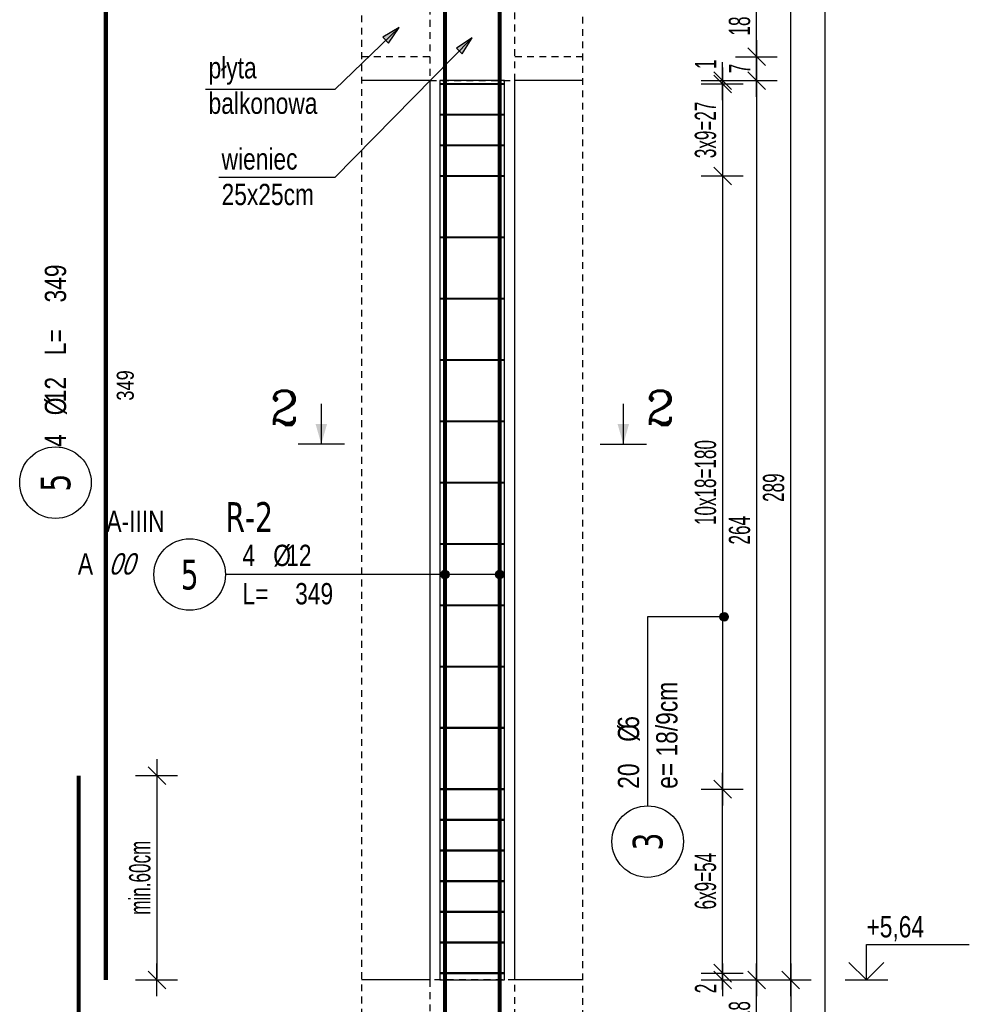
# Model space of a CAD drawing. Header units: millimetres. Extents: x 11988 to 14650, y -1596 to 604.
# Tile 14 of 38: x 12327 to 12606, y -246 to 43. Entities that reach past the tile are written whole.
import ezdxf
from ezdxf.enums import TextEntityAlignment as Align

# ---------------------------------------------------------------- set-up
doc = ezdxf.new("R2010")
doc.units = ezdxf.units.MM
doc.header["$LTSCALE"] = 10
doc.linetypes.add('MP', pattern=[0.36, 0.2, -0.16])
for name, color, linetype in [('BA_txg', 3, 'Continuous'), ('BA_wic', 1, 'Continuous'), ('BA_wis', 2, 'Continuous'), ('BA_wym', 1, 'Continuous'), ('BZ_kot', 7, 'Continuous'), ('BZ_odn', 1, 'Continuous'), ('BZ_opi1', 7, 'Continuous'), ('BZ_opi2', 4, 'Continuous'), ('BZ_opi3', 30, 'Continuous'), ('BZ_opi4', 53, 'Continuous'), ('BZ_P_roz', 11, 'Continuous'), ('BZ_P_wid', 3, 'Continuous'), ('BZ_P_wyc', 134, 'Continuous'), ('BZ_txs', 2, 'Continuous'), ('BZ_wym', 1, 'Continuous')]:
    doc.layers.add(name, color=color, linetype=linetype)
doc.layers.add('BZ_obroz', color=137, linetype='Continuous', plot=False)
doc.layers.add('BZ_pom', color=6, linetype='Continuous', plot=False)
doc.styles.add('BIKTBG', font='tahoma.ttf', dxfattribs={"width": 0.85})
doc.styles.add('BIKTC', font='bikromsw.shx', dxfattribs={"width": 0.85})
doc.styles.add('BIKTS', font='bikromsw.shx', dxfattribs={"width": 0.8})
doc.styles.add('BIKWYM', font='bikromsw.shx', dxfattribs={"width": 0.6})
doc.styles.add('ROMANC', font='ROMANC.SHX')
doc.dimstyles.new('BA_KR_25_cm', dxfattribs={"dimscale": 0.25, "dimtxt": 25, "dimasz": 1.666667, "dimexe": 24, "dimexo": 0, "dimgap": 0, "dimtad": 0, "dimdec": 1, "dimrnd": 0.5, "dimzin": 9, "dimdsep": 46, "dimtxsty": 'BIKWYM', "dimblk": 'WYM-KR', "dimcen": 0, "dimdle": 20, "dimclrd": 256, "dimclre": 256, "dimclrt": 2, "dimadec": 0, "dimazin": 0, "dimtfac": 0.033333, "dimtdec": 1, "dimtmove": 0, "dimatfit": 3, "dimldrblk": 'WYM-KR', "dimfxl": 25, "dimfxlon": 1, "dimtvp": 0.8, "dimtolj": 1, "dimarcsym": 0})
doc.dimstyles.new('BZ_KP_25_cm', dxfattribs={"dimscale": 0.25, "dimtxt": 25, "dimasz": 1.666667, "dimexe": 24, "dimexo": 0, "dimgap": 0, "dimtad": 0, "dimdec": 1, "dimrnd": 0.5, "dimzin": 9, "dimdsep": 46, "dimtxsty": 'BIKWYM', "dimblk": 'WYM-KR', "dimblk1": 'WYM-KP', "dimblk2": 'WYM-KP', "dimsah": 1, "dimcen": 0, "dimdle": 20, "dimclrd": 256, "dimclre": 256, "dimclrt": 7, "dimadec": 0, "dimazin": 0, "dimtfac": 0.033333, "dimtdec": 1, "dimtmove": 0, "dimatfit": 3, "dimldrblk": 'WYM-KP', "dimfxl": 1, "dimtvp": 0.8, "dimtolj": 1, "dimarcsym": 0})
doc.dimstyles.new('BZ_ST_25_cm', dxfattribs={"dimscale": 0.25, "dimtxt": 25, "dimasz": 1.666667, "dimexe": 24, "dimexo": 0, "dimgap": 0, "dimtad": 0, "dimdec": 1, "dimrnd": 0.5, "dimdsep": 46, "dimtxsty": 'BIKWYM', "dimblk": 'WYM-ST', "dimcen": 0, "dimdle": 20, "dimclrd": 256, "dimclre": 256, "dimclrt": 7, "dimadec": 0, "dimazin": 0, "dimtfac": 0.033333, "dimtdec": 1, "dimtix": 1, "dimtmove": 2, "dimatfit": 3, "dimldrblk": 'WYM-ST', "dimfxl": 1, "dimtvp": 0.8, "dimtolj": 1, "dimtzin": 0, "dimarcsym": 0})

# ---------------------------------------------------------------- blocks, each defined once
blk = doc.blocks.new('ST2')
blk.add_line((13.77, 0), (0, 0))
blk.add_solid([(6.84, -1.95), (6.84, 1.95), (0, 0)])
blk = doc.blocks.new('eprzh')
blk.add_line((-47.9, 0), (47.9, 0))
at = {"xscale": 6, "yscale": 6, "zscale": 6, "rotation": 90}
blk.add_blockref('ST2', (0, 0), dxfattribs=at)
at = {"style": 'ROMANC'}
blk.add_attdef('PRZ', text='', height=70, dxfattribs=at).set_placement((76, 39.4), align=Align.CENTER)
blk = doc.blocks.new('WYM-KR')
at = {"linetype": 'ByBlock'}
blk.add_line((11.52, 0), (-11.52, 0), dxfattribs=at)
at = {"color": 7, "linetype": 'ByBlock'}
blk.add_line((6.24, 6.24), (-6.24, -6.24), dxfattribs=at)
blk = doc.blocks.new('*D88')
at = {"layer": 'BA_wym', "lineweight": -2}
for p, q in [((12361.51, -179.34), (12373.76, -179.34)), ((12367.76, -179.76), (12367.76, -238.92)), ((12361.51, -239.34), (12373.76, -239.34))]:
    blk.add_line(p, q, dxfattribs=at)
at = {"layer": 'Defpoints', "color": 0}
for p in [(12344.76, -179.34), (12352.76, -239.34), (12367.76, -239.34)]:
    blk.add_point(p, dxfattribs=at)
at = {"layer": 'BA_wym', "lineweight": -2, "xscale": 0.4166666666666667, "yscale": 0.4166666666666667, "zscale": 0.4166666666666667}
for p, rotation in [((12367.76, -179.34), 90), ((12367.76, -239.34), 270)]:
    blk.add_blockref('WYM-KR', p, dxfattribs=dict(at, rotation=rotation))
at = {"layer": 'BA_wym', "color": 2, "insert": (12362.76, -209.34), "char_height": 6.25, "attachment_point": 5, "rotation": 90, "style": 'BIKWYM'}
blk.add_mtext('\\A1;min.60cm', dxfattribs=at)
blk = doc.blocks.new('WYM-KP')
blk.add_hatch(color=256).paths.add_polyline_path([(3, 0, 1), (-3, 0, 1)])
blk.add_circle((0, 0), 3)
blk = doc.blocks.new('bik_BlkOpPret', base_point=(608.5, -87.83))
at = {"layer": 'BZ_opi1', "style": 'BIKTS', "width": 0.8}
for tag, p in [('SZTUK', (567.31, -85.33)), ('PRZEDR_FI', (581.12, -85.33)), ('PRZEKROJ', (584.93, -85.33)), ('PRZEDR_L', (567.31, -96.58)), ('DLUGOSC', (582.78, -96.58)), ('UWAGA', (567.31, -105.33))]:
    blk.add_attdef(tag, p, '', height=6.25, dxfattribs=at)
at = {"layer": 'BZ_opi2', "style": 'BIKTBG', "width": 0.8}
blk.add_attdef('NUMER', text='', height=8.75, dxfattribs=at).set_placement((551.81, -87.83), align=Align.MIDDLE_CENTER)
at = {"layer": 'BZ_pom', "width": 0.8}
for tag, p, height, style in [('POZYCJA', (562.31, -75.33), 8.75, 'BIKTBG'), ('GATUNEK', (526.97, -75.33), 6.25, 'BIKTS'), ('METODA_L', (520.17, -87.83), 6.25, 'BIKTS'), ('EURO_KOD', (529.45, -87.83), 6.25, 'BIKTS')]:
    blk.add_attdef(tag, p, '', height=height, dxfattribs=dict(at, style=style))
at = {"layer": 'BZ_wym', "width": 0.8}
for tag, p, height, style, flags in [('PRZEDR_NR', (567.31, -114.71), 8.75, 'BIKTBG', 1), ('PRZEDR_SZT', (567.31, -124.08), 6.25, 'BIKTS', 1), ('TYP_PRETA', (567.31, -133.46), 6.25, 'BIKTS', 3), ('EURO_KOD_SEGMENTY', (580.88, -142.83), 6.25, 'BIKTS', 3), ('HAK_1', (567.31, -152.21), 6.25, 'BIKTS', 3), ('HAK_2', (567.31, -161.58), 6.25, 'BIKTS', 3), ('ID', (567.31, -170.96), 6.25, 'BIKTS', 3), ('ID_C', (567.31, -180.33), 6.25, 'BIKTS', 3), ('b_atr_0', (567.31, -189.71), 6.25, 'BIKTS', 3)]:
    blk.add_attdef(tag, p, '', height=height, dxfattribs=dict(at, style=style, flags=flags))
blk = doc.blocks.new('bik_BlkOpPretW', base_point=(917.65, 307.46))
at = {"layer": 'BZ_opi2', "style": 'BIKTBG', "width": 0.8}
blk.add_attdef('NUMER', text='', height=8.75, dxfattribs=at).set_placement((933.15, 307.46), align=Align.MIDDLE_CENTER)
at = {"layer": 'BZ_opi4', "style": 'BIKTS', "width": 0.8}
for tag, p in [('SZTUK', (943.38, 304.33)), ('PRZEDR_FI', (952.43, 304.33)), ('PRZEKROJ', (956.24, 304.33)), ('PRZEDR_L', (970.04, 304.33)), ('DLUGOSC', (985.52, 304.33))]:
    blk.add_attdef(tag, p, '', height=6.25, dxfattribs=at)
at = {"layer": 'BZ_pom', "width": 0.8}
for tag, p, height, style, flags in [('POZYCJA', (943.38, 294.96), 8.75, 'BIKTBG', 3), ('GATUNEK', (943.38, 285.58), 6.25, 'BIKTS', 1), ('METODA_L', (943.38, 266.83), 6.25, 'BIKTS', 3)]:
    blk.add_attdef(tag, p, '', height=height, dxfattribs=dict(at, style=style, flags=flags))
at = {"layer": 'BZ_wym', "width": 0.8}
for tag, p, height, style, flags in [('UWAGA', (943.38, 276.21), 6.25, 'BIKTS', 1), ('TYP_PRETA', (943.38, 257.46), 6.25, 'BIKTS', 3), ('PRZEDR_NR', (943.38, 248.08), 8.75, 'BIKTBG', 1), ('PRZEDR_SZT', (943.38, 238.71), 6.25, 'BIKTS', 1), ('EURO_KOD', (943.38, 229.33), 6.25, 'BIKTS', 3), ('EURO_KOD_SEGMENTY', (956.95, 229.33), 6.25, 'BIKTS', 3), ('HAK_1', (943.38, 219.96), 6.25, 'BIKTS', 3), ('HAK_2', (943.38, 210.58), 6.25, 'BIKTS', 3), ('ID', (943.38, 201.21), 6.25, 'BIKTS', 3), ('ID_C', (943.38, 191.83), 6.25, 'BIKTS', 3), ('b_atr_0', (943.38, 182.46), 6.25, 'BIKTS', 3)]:
    blk.add_attdef(tag, p, '', height=height, dxfattribs=dict(at, style=style, flags=flags))
blk = doc.blocks.new('*D104')
at = {"layer": 'BA_wym', "lineweight": -2}
for p, q in [((12533.88, -236.92), (12533.88, -236.51)), ((12527.63, -237.34), (12539.88, -237.34)), ((12527.63, -239.34), (12539.88, -239.34)), ((12533.88, -237.34), (12533.88, -239.34)), ((12533.88, -239.76), (12533.88, -243.51))]:
    blk.add_line(p, q, dxfattribs=at)
at = {"layer": 'Defpoints', "color": 0}
for p in [(12469.88, -237.34), (12492.88, -239.34), (12533.88, -239.34)]:
    blk.add_point(p, dxfattribs=at)
at = {"layer": 'BA_wym', "lineweight": -2, "xscale": 0.4166666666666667, "yscale": 0.4166666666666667, "zscale": 0.4166666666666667}
for p, rotation in [((12533.88, -237.34), 270), ((12533.88, -239.34), 90)]:
    blk.add_blockref('WYM-KR', p, dxfattribs=dict(at, rotation=rotation))
at = {"layer": 'BA_wym', "color": 2, "insert": (12528.88, -241.84), "char_height": 6.25, "attachment_point": 5, "rotation": 90, "style": 'BIKWYM'}
blk.add_mtext('\\A1;2', dxfattribs=at)
blk = doc.blocks.new('*D105')
at = {"layer": 'BA_wym', "lineweight": -2}
for p, q in [((12527.63, -183.34), (12539.88, -183.34)), ((12533.88, -236.92), (12533.88, -183.76)), ((12527.63, -237.34), (12539.88, -237.34))]:
    blk.add_line(p, q, dxfattribs=at)
at = {"layer": 'Defpoints', "color": 0}
for p in [(12469.88, -183.34), (12533.88, -183.34), (12469.88, -237.34)]:
    blk.add_point(p, dxfattribs=at)
at = {"layer": 'BA_wym', "lineweight": -2, "xscale": 0.4166666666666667, "yscale": 0.4166666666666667, "zscale": 0.4166666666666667}
for p, rotation in [((12533.88, -183.34), 90), ((12533.88, -237.34), 270)]:
    blk.add_blockref('WYM-KR', p, dxfattribs=dict(at, rotation=rotation))
at = {"layer": 'BA_wym', "color": 2, "insert": (12528.88, -210.34), "char_height": 6.25, "attachment_point": 5, "rotation": 90, "style": 'BIKWYM'}
blk.add_mtext('\\A1;6x9=54', dxfattribs=at)
blk = doc.blocks.new('*D106')
at = {"layer": 'BA_wym', "lineweight": -2}
for p, q in [((12527.63, -3.34), (12539.88, -3.34)), ((12533.88, -3.76), (12533.88, -182.92)), ((12527.63, -183.34), (12539.88, -183.34))]:
    blk.add_line(p, q, dxfattribs=at)
at = {"layer": 'Defpoints', "color": 0}
for p in [(12469.88, -3.34), (12469.88, -183.34), (12533.88, -183.34)]:
    blk.add_point(p, dxfattribs=at)
at = {"layer": 'BA_wym', "lineweight": -2, "xscale": 0.4166666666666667, "yscale": 0.4166666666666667, "zscale": 0.4166666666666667}
for p, rotation in [((12533.88, -3.34), 90), ((12533.88, -183.34), 270)]:
    blk.add_blockref('WYM-KR', p, dxfattribs=dict(at, rotation=rotation))
at = {"layer": 'BA_wym', "color": 2, "insert": (12528.88, -93.34), "char_height": 6.25, "attachment_point": 5, "rotation": 90, "style": 'BIKWYM'}
blk.add_mtext('\\A1;10x18=180', dxfattribs=at)
blk = doc.blocks.new('*D107')
at = {"layer": 'BA_wym', "lineweight": -2}
for p, q in [((12527.63, 23.66), (12539.88, 23.66)), ((12533.88, 24.08), (12533.88, 24.49)), ((12533.88, 23.66), (12533.88, -3.34)), ((12527.63, -3.34), (12539.88, -3.34)), ((12533.88, -3.76), (12533.88, -4.17))]:
    blk.add_line(p, q, dxfattribs=at)
at = {"layer": 'Defpoints', "color": 0}
for p in [(12469.88, 23.66), (12469.88, -3.34), (12533.88, -3.34)]:
    blk.add_point(p, dxfattribs=at)
at = {"layer": 'BA_wym', "lineweight": -2, "xscale": 0.4166666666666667, "yscale": 0.4166666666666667, "zscale": 0.4166666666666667}
for p, rotation in [((12533.88, 23.66), 270), ((12533.88, -3.34), 90)]:
    blk.add_blockref('WYM-KR', p, dxfattribs=dict(at, rotation=rotation))
at = {"layer": 'BA_wym', "color": 2, "insert": (12528.88, 10.16), "char_height": 6.25, "attachment_point": 5, "rotation": 90, "style": 'BIKWYM'}
blk.add_mtext('\\A1;3x9=27', dxfattribs=at)
blk = doc.blocks.new('*D108')
at = {"layer": 'BA_wym', "lineweight": -2}
for p, q in [((12533.88, 25.08), (12533.88, 30.05)), ((12527.63, 24.66), (12539.88, 24.66)), ((12527.63, 23.66), (12539.88, 23.66)), ((12533.88, 23.66), (12533.88, 24.66)), ((12533.88, 23.24), (12533.88, 22.83))]:
    blk.add_line(p, q, dxfattribs=at)
at = {"layer": 'Defpoints', "color": 0}
for p in [(12469.88, 23.66), (12492.88, 24.66), (12533.88, 24.66)]:
    blk.add_point(p, dxfattribs=at)
at = {"layer": 'BA_wym', "lineweight": -2, "xscale": 0.4166666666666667, "yscale": 0.4166666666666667, "zscale": 0.4166666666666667}
for p, rotation in [((12533.88, 24.66), 270), ((12533.88, 23.66), 90)]:
    blk.add_blockref('WYM-KR', p, dxfattribs=dict(at, rotation=rotation))
at = {"layer": 'BA_wym', "color": 2, "insert": (12528.88, 29.46), "char_height": 6.25, "attachment_point": 5, "rotation": 90, "style": 'BIKWYM'}
blk.add_mtext('\\A1;1', dxfattribs=at)
blk = doc.blocks.new('bik_BlkOpPretU', base_point=(1570.94, 615.52))
at = {"layer": 'BZ_opi2', "style": 'BIKTBG', "width": 0.8}
blk.add_attdef('NUMER', text='', height=8.75, dxfattribs=at).set_placement((1514.25, 615.52), align=Align.MIDDLE_CENTER)
at = {"layer": 'BZ_opi4', "style": 'BIKTS', "width": 0.8}
for tag, p in [('SZTUK', (1529.75, 618.02)), ('PRZEDR_FI', (1538.8, 618.02)), ('PRZEKROJ', (1542.61, 618.02)), ('PRZEDR_L', (1529.75, 606.77)), ('DLUGOSC', (1545.23, 606.77)), ('UWAGA', (1529.75, 598.02))]:
    blk.add_attdef(tag, p, '', height=6.25, dxfattribs=at)
at = {"layer": 'BZ_pom', "width": 0.8}
for tag, p, height, style in [('POZYCJA', (1524.75, 628.02), 8.75, 'BIKTBG'), ('GATUNEK', (1483.8, 628.02), 6.25, 'BIKTS'), ('METODA_L', (1489.99, 615.52), 6.25, 'BIKTS')]:
    blk.add_attdef(tag, p, '', height=height, dxfattribs=dict(at, style=style))
at = {"layer": 'BZ_wym', "width": 0.8}
for tag, p, height, style, flags in [('PRZEDR_NR', (1529.75, 588.65), 8.75, 'BIKTBG', 1), ('PRZEDR_SZT', (1529.75, 579.27), 6.25, 'BIKTS', 1), ('TYP_PRETA', (1529.75, 569.9), 6.25, 'BIKTS', 3), ('EURO_KOD', (1529.75, 560.52), 6.25, 'BIKTS', 3), ('EURO_KOD_SEGMENTY', (1544.75, 560.52), 6.25, 'BIKTS', 3), ('HAK_1', (1529.75, 551.15), 6.25, 'BIKTS', 3), ('HAK_2', (1529.75, 541.77), 6.25, 'BIKTS', 3), ('ID', (1529.75, 532.4), 6.25, 'BIKTS', 3), ('ID_C', (1529.75, 523.02), 6.25, 'BIKTS', 3), ('b_atr_0', (1529.75, 513.65), 6.25, 'BIKTS', 3)]:
    blk.add_attdef(tag, p, '', height=height, dxfattribs=dict(at, style=style, flags=flags))
blk = doc.blocks.new('*D122')
at = {"layer": 'BA_wym', "lineweight": -2}
for p, q in [((12537.63, -239.34), (12549.88, -239.34)), ((12543.88, -256.92), (12543.88, -239.76)), ((12537.63, -257.34), (12549.88, -257.34))]:
    blk.add_line(p, q, dxfattribs=at)
at = {"layer": 'Defpoints', "color": 0}
for p in [(12492.88, -239.34), (12543.88, -239.34), (12492.88, -257.34)]:
    blk.add_point(p, dxfattribs=at)
at = {"layer": 'BA_wym', "lineweight": -2, "xscale": 0.4166666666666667, "yscale": 0.4166666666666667, "zscale": 0.4166666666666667}
for p, rotation in [((12543.88, -239.34), 90), ((12543.88, -257.34), 270)]:
    blk.add_blockref('WYM-KR', p, dxfattribs=dict(at, rotation=rotation))
at = {"layer": 'BA_wym', "color": 2, "insert": (12538.88, -248.34), "char_height": 6.25, "attachment_point": 5, "rotation": 90, "style": 'BIKWYM'}
blk.add_mtext('\\A1;18', dxfattribs=at)
blk = doc.blocks.new('*D123')
at = {"layer": 'BA_wym', "lineweight": -2}
for p, q in [((12537.63, 24.66), (12549.88, 24.66)), ((12543.88, 24.24), (12543.88, -238.92)), ((12537.63, -239.34), (12549.88, -239.34))]:
    blk.add_line(p, q, dxfattribs=at)
at = {"layer": 'Defpoints', "color": 0}
for p in [(12492.88, 24.66), (12492.88, -239.34), (12543.88, -239.34)]:
    blk.add_point(p, dxfattribs=at)
at = {"layer": 'BA_wym', "lineweight": -2, "xscale": 0.4166666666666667, "yscale": 0.4166666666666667, "zscale": 0.4166666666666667}
for p, rotation in [((12543.88, 24.66), 90), ((12543.88, -239.34), 270)]:
    blk.add_blockref('WYM-KR', p, dxfattribs=dict(at, rotation=rotation))
at = {"layer": 'BA_wym', "color": 2, "insert": (12538.88, -107.34), "char_height": 6.25, "attachment_point": 5, "rotation": 90, "style": 'BIKWYM'}
blk.add_mtext('\\A1;264', dxfattribs=at)
blk = doc.blocks.new('*D124')
at = {"layer": 'BA_wym', "lineweight": -2}
for p, q in [((12537.63, 31.66), (12549.88, 31.66)), ((12543.88, 31.24), (12543.88, 25.08)), ((12537.63, 24.66), (12549.88, 24.66))]:
    blk.add_line(p, q, dxfattribs=at)
at = {"layer": 'Defpoints', "color": 0}
for p in [(12492.88, 31.66), (12492.88, 24.66), (12543.88, 24.66)]:
    blk.add_point(p, dxfattribs=at)
at = {"layer": 'BA_wym', "lineweight": -2, "xscale": 0.4166666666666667, "yscale": 0.4166666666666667, "zscale": 0.4166666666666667}
for p, rotation in [((12543.88, 31.66), 90), ((12543.88, 24.66), 270)]:
    blk.add_blockref('WYM-KR', p, dxfattribs=dict(at, rotation=rotation))
at = {"layer": 'BA_wym', "color": 2, "insert": (12538.88, 28.16), "char_height": 6.25, "attachment_point": 5, "rotation": 90, "style": 'BIKWYM'}
blk.add_mtext('\\A1;7', dxfattribs=at)
blk = doc.blocks.new('*D125')
at = {"layer": 'BA_wym', "lineweight": -2}
for p, q in [((12537.63, 49.66), (12549.88, 49.66)), ((12543.88, 32.08), (12543.88, 49.24)), ((12537.63, 31.66), (12549.88, 31.66))]:
    blk.add_line(p, q, dxfattribs=at)
at = {"layer": 'Defpoints', "color": 0}
for p in [(12492.88, 49.66), (12543.88, 49.66), (12492.88, 31.66)]:
    blk.add_point(p, dxfattribs=at)
at = {"layer": 'BA_wym', "lineweight": -2, "xscale": 0.4166666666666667, "yscale": 0.4166666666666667, "zscale": 0.4166666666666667}
for p, rotation in [((12543.88, 49.66), 90), ((12543.88, 31.66), 270)]:
    blk.add_blockref('WYM-KR', p, dxfattribs=dict(at, rotation=rotation))
at = {"layer": 'BA_wym', "color": 2, "insert": (12538.88, 40.66), "char_height": 6.25, "attachment_point": 5, "rotation": 90, "style": 'BIKWYM'}
blk.add_mtext('\\A1;18', dxfattribs=at)
blk = doc.blocks.new('*D132')
at = {"layer": 'BA_wym', "lineweight": -2}
for p, q in [((12547.63, -239.34), (12559.88, -239.34)), ((12553.88, -239.76), (12553.88, -527.92)), ((12547.63, -528.34), (12559.88, -528.34))]:
    blk.add_line(p, q, dxfattribs=at)
at = {"layer": 'Defpoints', "color": 0}
for p in [(12492.88, -239.34), (12492.88, -528.34), (12553.88, -528.34)]:
    blk.add_point(p, dxfattribs=at)
at = {"layer": 'BA_wym', "lineweight": -2, "xscale": 0.4166666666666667, "yscale": 0.4166666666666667, "zscale": 0.4166666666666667}
for p, rotation in [((12553.88, -239.34), 90), ((12553.88, -528.34), 270)]:
    blk.add_blockref('WYM-KR', p, dxfattribs=dict(at, rotation=rotation))
at = {"layer": 'BA_wym', "color": 2, "insert": (12548.88, -383.84), "char_height": 6.25, "attachment_point": 5, "rotation": 90, "style": 'BIKWYM'}
blk.add_mtext('\\A1;289', dxfattribs=at)
blk = doc.blocks.new('*D133')
at = {"layer": 'BA_wym', "lineweight": -2}
for p, q in [((12547.63, 49.66), (12559.88, 49.66)), ((12553.88, -238.92), (12553.88, 49.24)), ((12547.63, -239.34), (12559.88, -239.34))]:
    blk.add_line(p, q, dxfattribs=at)
at = {"layer": 'Defpoints', "color": 0}
for p in [(12492.88, 49.66), (12553.88, 49.66), (12492.88, -239.34)]:
    blk.add_point(p, dxfattribs=at)
at = {"layer": 'BA_wym', "lineweight": -2, "xscale": 0.4166666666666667, "yscale": 0.4166666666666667, "zscale": 0.4166666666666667}
for p, rotation in [((12553.88, 49.66), 90), ((12553.88, -239.34), 270)]:
    blk.add_blockref('WYM-KR', p, dxfattribs=dict(at, rotation=rotation))
at = {"layer": 'BA_wym', "color": 2, "insert": (12548.88, -94.84), "char_height": 6.25, "attachment_point": 5, "rotation": 90, "style": 'BIKWYM'}
blk.add_mtext('\\A1;289', dxfattribs=at)
blk = doc.blocks.new('*D135')
at = {"layer": 'BA_wym', "lineweight": -2}
for p, q in [((12557.63, 338.66), (12569.88, 338.66)), ((12563.88, 338.24), (12563.88, -947.92)), ((12557.63, -948.34), (12569.88, -948.34))]:
    blk.add_line(p, q, dxfattribs=at)
at = {"layer": 'Defpoints', "color": 0}
for p in [(12492.88, 338.66), (12492.88, -948.34), (12563.88, -948.34)]:
    blk.add_point(p, dxfattribs=at)
at = {"layer": 'BA_wym', "lineweight": -2, "xscale": 0.4166666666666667, "yscale": 0.4166666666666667, "zscale": 0.4166666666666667}
for p, rotation in [((12563.88, 338.66), 90), ((12563.88, -948.34), 270)]:
    blk.add_blockref('WYM-KR', p, dxfattribs=dict(at, rotation=rotation))
at = {"layer": 'BA_wym', "color": 2, "insert": (12558.88, -304.84), "char_height": 6.25, "attachment_point": 5, "rotation": 90, "style": 'BIKWYM'}
blk.add_mtext('\\A1;1287', dxfattribs=at)
blk = doc.blocks.new('WYM-ST')
blk.add_hatch(color=256).paths.add_polyline_path([(-13, 2.88), (0, 0), (-13, -2.88)])
blk.add_lwpolyline([(0, 0), (-13, 2.88), (-13, -2.88), (0, 0)])
blk = doc.blocks.new('*U29')
for p, q in [((0, 4.17), (12.08, 4.17)), ((0, 0), (0, 4.17))]:
    blk.add_line(p, q)
at = {"color": 1}
blk.add_line((-2.5, 0), (2.5, 0), dxfattribs=at)
blk.add_lwpolyline([(-2.06, 2.06), (0, 0), (2.06, 2.06)])
at = {"style": 'BIKTS', "width": 0.8}
blk.add_attdef('POZIOM', text='', height=2.5, dxfattribs=at).set_placement((0, 6.25), align=Align.MIDDLE_LEFT)

msp = doc.modelspace()

# ---------------------------------------------------------------- linework, layer by layer
at = {"layer": 'BA_wic', "linetype": 'MP'}
for points in [[(12427.88, 346.16), (12427.88, -955.84)], [(12492.88, -955.84), (12492.88, 346.16)], [(12447.88, 49.66), (12447.88, 24.66), (12472.88, 24.66), (12472.88, 49.66), (12447.88, 49.66)], [(12447.88, 31.66), (12427.88, 31.66)], [(12492.88, 31.66), (12472.88, 31.66)], [(12447.88, -239.34), (12447.88, -264.34), (12472.88, -264.34), (12472.88, -239.34), (12447.88, -239.34)]]:
    msp.add_lwpolyline(points, dxfattribs=at)
at = {"layer": 'BA_wis'}
for points in [[(12447.88, 24.66), (12427.88, 24.66)], [(12447.88, 24.66), (12447.88, -239.34)], [(12472.88, -239.34), (12472.88, 24.66)], [(12492.88, 24.66), (12472.88, 24.66)], [(12447.88, -239.34), (12427.88, -239.34)], [(12492.88, -239.34), (12472.88, -239.34)]]:
    msp.add_lwpolyline(points, dxfattribs=at)
at = {"layer": 'BZ_obroz'}
msp.add_lwpolyline([(12450.88, -239.34), (12469.88, -239.34), (12469.88, 24.66), (12450.88, 24.66)], close=True, dxfattribs=at)
at = {"layer": 'BZ_odn', "color": 252}
for centre in [(12337.96, -93.37), (12511.88, -198.73)]:
    msp.add_circle(centre, 10.5, dxfattribs=at)
at = {"layer": 'BZ_odn'}
msp.add_circle((12377.38, -120.34), 10.5, dxfattribs=at)
at = {"layer": 'BZ_P_roz', "const_width": 0.6}
for points in [[(12450.88, 23.66), (12469.88, 23.66)], [(12450.88, 14.66), (12469.88, 14.66)], [(12450.88, 5.66), (12469.88, 5.66)], [(12450.88, -3.34), (12469.88, -3.34)], [(12450.88, -21.34), (12469.88, -21.34)], [(12450.88, -39.34), (12469.88, -39.34)], [(12450.88, -57.34), (12469.88, -57.34)], [(12450.88, -75.34), (12469.88, -75.34)], [(12450.88, -93.34), (12469.88, -93.34)], [(12450.88, -111.34), (12469.88, -111.34)], [(12450.88, -129.34), (12469.88, -129.34)], [(12450.88, -147.34), (12469.88, -147.34)], [(12450.88, -165.34), (12469.88, -165.34)], [(12450.88, -183.34), (12469.88, -183.34)], [(12450.88, -192.34), (12469.88, -192.34)], [(12450.88, -201.34), (12469.88, -201.34)], [(12450.88, -210.34), (12469.88, -210.34)], [(12450.88, -219.34), (12469.88, -219.34)], [(12450.88, -228.34), (12469.88, -228.34)], [(12450.88, -237.34), (12469.88, -237.34)]]:
    msp.add_lwpolyline(points, dxfattribs=at)
at = {"layer": 'BZ_P_wid', "const_width": 1.2}
for points in [[(12452.35, 109.66), (12452.35, -239.34)], [(12468.42, 109.66), (12468.42, -239.34)], [(12452.35, -179.34), (12452.35, -528.34)], [(12468.42, -179.34), (12468.42, -528.34)]]:
    msp.add_lwpolyline(points, dxfattribs=at)
at = {"layer": 'BZ_P_wyc', "linetype": 'Continuous', "const_width": 1.2}
for points in [[(12352.76, 109.66), (12352.76, -239.34)], [(12344.76, -179.34), (12344.76, -528.34)]]:
    msp.add_lwpolyline(points, dxfattribs=at)

# ---------------------------------------------------------------- block references
ref = msp.add_blockref('bik_BlkOpPretW', (12337.96, -108.87), dxfattribs=dict(rotation=90))
ref.add_attrib('NUMER', '5', dxfattribs={"layer": 'BZ_opi2', "height": 8.75, "rotation": 90, "style": 'BIKTBG', "width": 0.8}).set_placement((12337.96, -93.37), align=Align.MIDDLE_CENTER)
ref.add_attrib('SZTUK', '4', (12341.09, -82.87), dxfattribs={"layer": 'BZ_opi4', "height": 6.25, "rotation": 90, "style": 'BIKTS', "width": 0.8})
ref.add_attrib('PRZEKROJ', '12', (12341.09, -69.78), dxfattribs={"layer": 'BZ_opi4', "height": 6.25, "rotation": 90, "style": 'BIKTS', "width": 0.8})
ref.add_attrib('DLUGOSC', '349', (12341.09, -40.49), dxfattribs={"layer": 'BZ_opi4', "height": 6.25, "rotation": 90, "style": 'BIKTS', "width": 0.8})
ref.add_attrib('PRZEDR_FI', '%%c', (12341.09, -73.59), dxfattribs={"layer": 'BZ_opi4', "height": 6.25, "rotation": 90, "style": 'BIKTS', "width": 0.8})
ref.add_attrib('PRZEDR_L', 'L=', (12341.09, -55.97), dxfattribs={"layer": 'BZ_opi4', "height": 6.25, "rotation": 90, "style": 'BIKTS', "width": 0.8})
ref = msp.add_blockref('bik_BlkOpPret', (12431.69, -120.34))
ref.add_attrib('NUMER', '5', dxfattribs={"layer": 'BZ_opi2', "height": 8.75, "style": 'BIKTBG', "width": 0.8}).set_placement((12377.38, -120.34), align=Align.MIDDLE_CENTER)
ref.add_attrib('POZYCJA', 'R-2', (12387.88, -107.84), dxfattribs={"layer": 'BZ_pom', "height": 8.75, "style": 'BIKTBG', "width": 0.8})
ref.add_attrib('SZTUK', '4', (12392.88, -117.84), dxfattribs={"layer": 'BZ_opi1', "height": 6.25, "style": 'BIKTS', "width": 0.8})
ref.add_attrib('GATUNEK', 'A-IIIN', (12352.93, -107.84), dxfattribs={"layer": 'BZ_pom', "height": 6.25, "style": 'BIKTS', "width": 0.8})
ref.add_attrib('PRZEKROJ', '12', (12405.74, -117.84), dxfattribs={"layer": 'BZ_opi1', "height": 6.25, "style": 'BIKTS', "width": 0.8})
ref.add_attrib('DLUGOSC', '349', (12408.36, -129.09), dxfattribs={"layer": 'BZ_opi1', "height": 6.25, "style": 'BIKTS', "width": 0.8})
ref.add_attrib('METODA_L', 'A', (12344.55, -120.34), dxfattribs={"layer": 'BZ_pom', "height": 6.25, "style": 'BIKTS', "width": 0.8})
ref.add_attrib('PRZEDR_FI', '%%c', (12401.93, -117.84), dxfattribs={"layer": 'BZ_opi1', "height": 6.25, "style": 'BIKTS', "width": 0.8})
ref.add_attrib('PRZEDR_L', 'L=', (12392.88, -129.09), dxfattribs={"layer": 'BZ_opi1', "height": 6.25, "style": 'BIKTS', "width": 0.8})
ref.add_attrib('EURO_KOD', '00', (12353.6, -120.34), dxfattribs={"layer": 'BZ_pom', "height": 6.25, "style": 'BIKTS', "oblique": 18, "width": 0.8})
ref = msp.add_blockref('bik_BlkOpPretU', (12511.88, -132.75), dxfattribs=dict(rotation=90))
ref.add_attrib('NUMER', '3', dxfattribs={"layer": 'BZ_opi2', "height": 8.75, "rotation": 90, "style": 'BIKTBG', "width": 0.8}).set_placement((12511.88, -198.73), align=Align.MIDDLE_CENTER)
ref.add_attrib('SZTUK', '20', (12509.38, -183.23), dxfattribs={"layer": 'BZ_opi4', "height": 6.25, "rotation": 90, "style": 'BIKTS', "width": 0.8})
ref.add_attrib('PRZEKROJ', '6', (12509.38, -165.61), dxfattribs={"layer": 'BZ_opi4', "height": 6.25, "rotation": 90, "style": 'BIKTS', "width": 0.8})
ref.add_attrib('UWAGA', 'e= 18/9cm', (12520.63, -183.23), dxfattribs={"layer": 'BZ_opi4', "height": 6.25, "rotation": 90, "style": 'BIKTS', "width": 0.8})
ref.add_attrib('PRZEDR_FI', '%%c', (12509.38, -169.42), dxfattribs={"layer": 'BZ_opi4', "height": 6.25, "rotation": 90, "style": 'BIKTS', "width": 0.8})
at = {"layer": 'BA_txg'}
ref = msp.add_blockref('eprzh', (12416.04, -82.06), dxfattribs=dict(at, xscale=-0.142857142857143, yscale=0.1428571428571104, zscale=0.142857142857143))
ref.add_attrib('PRZ', '2', dxfattribs={"layer": '0', "height": 10, "style": 'ROMANC'}).set_placement((12405.18, -76.43), align=Align.CENTER)
at = {"layer": 'BA_txg', "xscale": 0.142857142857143, "yscale": 0.142857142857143, "zscale": 0.142857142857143}
msp.add_blockref('eprzh', (12504.73, -82.06), dxfattribs=at).add_auto_attribs({'PRZ': '2'})
at = {"layer": 'BZ_kot', "xscale": 2.5, "yscale": 2.5, "zscale": 2.5}
msp.add_blockref('*U29', (12576.13, -239.34), dxfattribs=at).add_auto_attribs({'POZIOM': '+5,64'})

# ---------------------------------------------------------------- texts
at = {"layer": 'BZ_opi3', "style": 'BIKTC', "width": 0.8}
msp.add_text('349', height=5, rotation=90.0002, dxfattribs=at).set_placement((12358.46, -64.84), align=Align.MIDDLE_CENTER)
at = {"layer": 'BZ_txs', "char_height": 6.25, "width": 113.0116, "attachment_point": 1, "style": 'BIKTS'}
for s, insert in [('płyta\\Pbalkonowa', (12382.94, 31.54)), ('wieniec\\P25x25cm', (12386.75, 4.76))]:
    msp.add_mtext(s, dxfattribs=dict(at, insert=insert))

# ---------------------------------------------------------------- dimensions: what is measured, and where the dimension line sits
at = {"layer": 'BA_wym'}
for base, p1, p2, override, picture, middle in [((12563.88, -948.34), (12492.88, 338.66), (12492.88, -948.34), {"dimrnd": 1, "dimblk": 'WYM-KR', "dimatfit": 1}, '*D135', (12558.88, -304.84)), ((12543.88, 49.66), (12492.88, 31.66), (12492.88, 49.66), {"dimatfit": 1}, '*D125', (12538.88, 40.66)), ((12553.88, 49.66), (12492.88, -239.34), (12492.88, 49.66), {"dimrnd": 1, "dimblk": 'WYM-KR', "dimatfit": 1}, '*D133', (12548.88, -94.84)), ((12543.88, 24.66), (12492.88, 31.66), (12492.88, 24.66), {"dimatfit": 1}, '*D124', (12538.88, 28.16)), ((12543.88, -239.34), (12492.88, 24.66), (12492.88, -239.34), {"dimrnd": 1, "dimblk": 'WYM-KR', "dimatfit": 1}, '*D123', (12538.88, -107.34)), ((12533.88, -239.34), (12469.88, -237.34), (12492.88, -239.34), {"dimatfit": 1}, '*D104', (12528.88, -241.84)), ((12543.88, -239.34), (12492.88, -257.34), (12492.88, -239.34), {"dimatfit": 1}, '*D122', (12538.88, -248.34)), ((12553.88, -528.34), (12492.88, -239.34), (12492.88, -528.34), {"dimrnd": 1, "dimblk": 'WYM-KR', "dimatfit": 1}, '*D132', (12548.88, -383.84))]:
    dim = msp.add_linear_dim(base=base, p1=p1, p2=p2, angle=90, dimstyle='BA_KR_25_cm', override=override, dxfattribs=at)
    dim.commit()
    dim.dimension.update_dxf_attribs({"geometry": picture, "text_midpoint": middle})
dim = msp.add_linear_dim(base=(12533.88, 24.66), p1=(12469.88, 23.66), p2=(12492.88, 24.66), angle=90, dimstyle='BA_KR_25_cm', override={"dimrnd": 1, "dimatfit": 1}, dxfattribs=at)
dim.commit()
dim.dimension.update_dxf_attribs({"geometry": '*D108', "text_midpoint": (12533.88, 29.46), "dimtype": 160})
dim = msp.add_linear_dim(base=(12533.88, -3.34), p1=(12469.88, 23.66), p2=(12469.88, -3.34), angle=90, text='3x9=<>', dimstyle='BA_KR_25_cm', override={"dimtxsty": 'BIKWYM', "dimatfit": 1}, dxfattribs=at)
dim.commit()
dim.dimension.update_dxf_attribs({"geometry": '*D107', "text_midpoint": (12533.88, 10.16), "dimtype": 160})
for base, p1, p2, text, picture, middle in [((12533.88, -183.34), (12469.88, -3.34), (12469.88, -183.34), '10x18=<>', '*D106', (12528.88, -93.34)), ((12367.76, -239.34), (12344.76, -179.34), (12352.76, -239.34), 'min.60cm', '*D88', (12362.76, -209.34)), ((12533.88, -183.34), (12469.88, -237.34), (12469.88, -183.34), '6x9=<>', '*D105', (12528.88, -210.34))]:
    dim = msp.add_linear_dim(base=base, p1=p1, p2=p2, angle=90, text=text, dimstyle='BA_KR_25_cm', override={"dimtxsty": 'BIKWYM', "dimatfit": 1}, dxfattribs=at)
    dim.commit()
    dim.dimension.update_dxf_attribs({"geometry": picture, "text_midpoint": middle})

# ---------------------------------------------------------------- leaders
at = {"layer": 'BZ_odn'}
for points, dimstyle in [([(12438.88, 40.24), (12419.98, 22.05), (12382.04, 22.05)], 'BZ_ST_25_cm'), ([(12460.38, 37.16), (12419.98, -3.81), (12385.96, -3.81)], 'BZ_ST_25_cm'), ([(12452.35, -120.34), (12427.88, -120.34), (12387.88, -120.34)], 'BZ_KP_25_cm'), ([(12468.42, -120.34), (12427.88, -120.34), (12387.88, -120.34)], 'BZ_KP_25_cm')]:
    msp.add_leader(points, dimstyle=dimstyle, dxfattribs=at)
at = {"layer": 'BZ_odn', "color": 252}
msp.add_leader([(12534.31, -132.75), (12511.88, -132.75), (12511.88, -188.23)], dimstyle='BZ_KP_25_cm', override={"dimclrd": 252}, dxfattribs=at)

doc.saveas('drawing.dxf')
